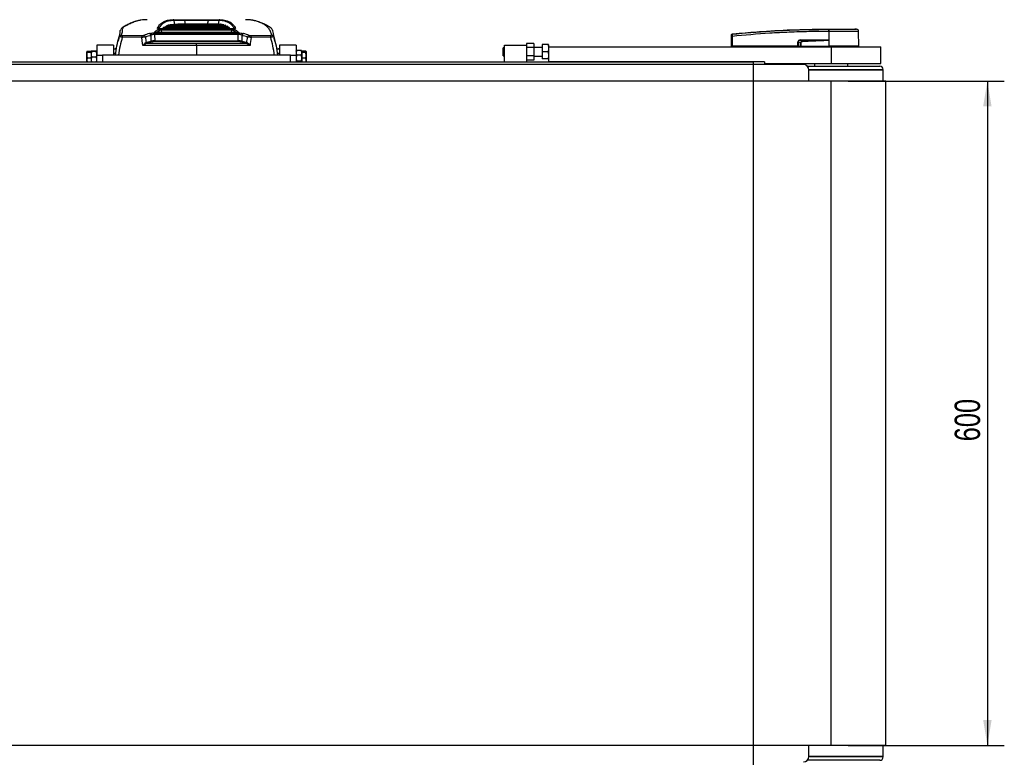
# Model space of a CAD drawing. Header units: millimetres. Extents: x 0 to 420, y 0 to 297.
# Tile 8 of 34: x 120 to 236, y 72 to 160. Entities that reach past the tile are written whole.
import ezdxf

# ---------------------------------------------------------------- set-up
doc = ezdxf.new("R2010")
doc.units = ezdxf.units.MM
doc.layers.add('QUOTE', color=174, linetype='Continuous')
doc.styles.add('SLDTEXTSTYLE3', font='TXT', dxfattribs={"width": 0.75})
doc.dimstyles.new('SLDDIMSTYLE0', dxfattribs={"dimtxt": 3, "dimasz": 3, "dimexe": 0, "dimexo": 0.0625, "dimgap": 0.75, "dimtad": 1, "dimlfac": 7.635835, "dimrnd": 1e-09, "dimzin": 12, "dimdsep": 46, "dimtxsty": 'SLDTEXTSTYLE3', "dimsah": 1, "dimcen": 0.09, "dimadec": 0, "dimazin": 3, "dimtfac": 1, "dimtdec": 3, "dimtofl": 0, "dimtmove": 0, "dimatfit": 3, "dimfxl": 0, "dimfrac": 2, "dimtolj": 1, "dimtzin": 12, "dimarcsym": 0})

# ---------------------------------------------------------------- blocks, each defined once
blk = doc.blocks.new('_D_1')
at = {"layer": 'QUOTE'}
for p, q in [((217.49, 152.32), (235.97, 152.32)), ((233.97, 152.32), (233.97, 73.74)), ((217.49, 73.74), (235.97, 73.74))]:
    blk.add_line(p, q, dxfattribs=at)
for points in [[(233.97, 152.32), (233.47, 149.32), (234.47, 149.32)], [(233.97, 73.74), (234.47, 76.74), (233.47, 76.74)]]:
    blk.add_solid(points, dxfattribs=at)
at = {"layer": 'QUOTE', "insert": (230.1, 109.71), "char_height": 3, "attachment_point": 1, "rotation": 90, "style": 'SLDTEXTSTYLE3'}
blk.add_mtext('600', dxfattribs=at)

msp = doc.modelspace()

# ---------------------------------------------------------------- linework, layer by layer
at = {"color": 7, "linetype": 'Continuous', "lineweight": 25}
for p, q in [((137.6739, 159.5885), (137.7169, 159.5883)), ((139.0339, 159.5823), (141.8559, 159.5823)), ((139.0339, 159.4853), (139.0339, 159.5823)), ((141.8559, 159.4853), (141.8559, 159.5823)), ((143.1729, 159.5883), (143.2159, 159.5885)), ((144.664, 158.5169), (136.2258, 158.5169)), ((136.2258, 158.5151), (136.2258, 158.5169)), ((144.664, 158.5151), (136.2258, 158.5151)), ((136.2819, 158.4661), (144.6079, 158.4661)), ((136.2819, 158.3439), (136.2819, 158.4661)), ((136.4683, 158.5169), (136.4683, 158.579)), ((137.0876, 158.9374), (136.9015, 158.8642)), ((136.9015, 158.7985), (136.9015, 158.8642)), ((139.2147, 159.0647), (138.9312, 159.0647)), ((141.8559, 159.4853), (139.0339, 159.4853)), ((139.6895, 158.5225), (139.6895, 158.5169)), ((140.0652, 159.0647), (139.7817, 159.0647)), ((140.9158, 159.0647), (140.6323, 159.0647)), ((141.4787, 158.5169), (141.4787, 158.5225)), ((141.7663, 159.0647), (141.4828, 159.0647)), ((142.6168, 159.0647), (142.3333, 159.0647)), ((142.7282, 159.0569), (142.7282, 159.0642)), ((143.1134, 159.033), (143.1134, 159.06)), ((143.3944, 158.9815), (143.3944, 159.0328)), ((143.6892, 158.9007), (143.647, 158.9147)), ((143.6602, 158.914), (143.6602, 158.9795)), ((143.9094, 158.8324), (143.9094, 158.898)), ((144.1406, 158.7855), (144.0656, 158.8266)), ((144.2106, 158.6703), (144.1249, 158.719)), ((144.1406, 158.7198), (144.1406, 158.7855)), ((144.3522, 158.6391), (144.2839, 158.6919)), ((144.3996, 158.5169), (144.3362, 158.5757)), ((144.3522, 158.5733), (144.3522, 158.6391)), ((144.4852, 158.5169), (144.4815, 158.5209)), ((144.6079, 158.3439), (144.6079, 158.4661)), ((144.664, 158.5151), (144.664, 158.5169)), ((215.2123, 158.4754), (215.2124, 158.4754)), ((218.5098, 158.4574), (218.282, 158.4754)), ((131.3499, 157.7524), (131.1689, 157.0393)), ((133.9825, 157.4947), (131.6684, 157.509)), ((131.6762, 157.7191), (133.9884, 157.7048)), ((135.0898, 157.0651), (135.0869, 157.7492)), ((135.5007, 158.0227), (145.3891, 158.0227)), ((135.5007, 157.8556), (135.5007, 158.0227)), ((135.5007, 157.8556), (135.5039, 157.0786)), ((145.3891, 157.8556), (135.5007, 157.8556)), ((144.9692, 158.0541), (135.9206, 158.0541)), ((135.9206, 158.0515), (135.9206, 158.0541)), ((144.9692, 158.0515), (135.9206, 158.0515)), ((136.0409, 158.0541), (136.0313, 158.2929)), ((144.6079, 158.3439), (136.2819, 158.3439)), ((136.2819, 158.3439), (136.2935, 158.0541)), ((144.5963, 158.0541), (144.6079, 158.3439)), ((144.8585, 158.2929), (144.8489, 158.0541)), ((144.9692, 158.0515), (144.9692, 158.0541)), ((145.3859, 157.0786), (145.3891, 157.8556)), ((145.3891, 157.8556), (145.3891, 158.0227)), ((145.8029, 157.7492), (145.8, 157.0651)), ((146.9014, 157.7048), (149.2136, 157.7191)), ((149.2214, 157.509), (146.9073, 157.4947)), ((149.7209, 157.0393), (149.5392, 157.7552)), ((203.6998, 156.4455), (203.7101, 157.6181)), ((203.806, 157.6181), (203.7958, 156.4455)), ((203.8057, 157.8956), (203.8057, 157.8956)), ((211.8535, 157.1884), (214.9268, 157.1884)), ((215.2121, 158.1993), (215.1908, 158.1993)), ((215.2121, 158.1993), (215.2108, 156.4455)), ((218.7593, 156.4455), (218.744, 158.1992)), ((130.6228, 156.5764), (128.6584, 156.5764)), ((128.6584, 156.5764), (128.6584, 155.3978)), ((130.6228, 156.5764), (130.6228, 155.3978)), ((130.6228, 156.1312), (130.9704, 156.1312)), ((130.6325, 156.0971), (130.6325, 155.6073)), ((134.4923, 156.9084), (134.5129, 156.915)), ((134.5129, 156.915), (135.0898, 157.0651)), ((134.6165, 156.8138), (134.5961, 156.8091)), ((135.1934, 156.9639), (134.6165, 156.8138)), ((135.5039, 157.0786), (135.5039, 156.9945)), ((135.5039, 157.0786), (145.3859, 157.0786)), ((145.3859, 156.9945), (135.5039, 156.9945)), ((140.4449, 156.5363), (140.4449, 155.3978)), ((145.3859, 157.0786), (145.3859, 156.9945)), ((146.2733, 156.8138), (145.6964, 156.9639)), ((145.8, 157.0651), (146.3769, 156.915)), ((146.2937, 156.8091), (146.2733, 156.8138)), ((146.3769, 156.915), (146.3975, 156.9084)), ((149.9073, 156.1312), (150.2716, 156.1312)), ((149.9425, 156.0971), (149.9425, 155.9167)), ((152.2314, 156.5764), (150.267, 156.5764)), ((150.267, 156.5764), (150.267, 155.3978)), ((152.2314, 156.5764), (152.2314, 155.3978)), ((176.7736, 156.3145), (176.7212, 156.2621)), ((176.7212, 155.3192), (176.7212, 156.2621)), ((176.8522, 156.3145), (176.7736, 156.3145)), ((176.7736, 156.3145), (176.7736, 155.2668)), ((176.8522, 156.5764), (179.4714, 156.5764)), ((176.8522, 154.612), (176.8522, 156.5764)), ((180.3227, 156.7736), (179.4714, 156.7736)), ((179.4714, 156.7736), (179.4714, 156.5764)), ((179.4714, 156.5764), (179.4714, 154.612)), ((180.3227, 156.2821), (179.4714, 156.2821)), ((180.3227, 156.7736), (180.3227, 156.2821)), ((181.3049, 156.3145), (180.3227, 156.3145)), ((180.3227, 156.2821), (180.3227, 155.2992)), ((181.3049, 156.6419), (181.3049, 155.7907)), ((182.0176, 156.6419), (181.3049, 156.6419)), ((182.0906, 156.6092), (182.0761, 156.6419)), ((182.0906, 156.6092), (182.0906, 156.38)), ((182.0906, 156.38), (182.0906, 154.612)), ((182.0906, 156.38), (215.4858, 156.38)), ((187.1299, 156.3833), (187.1299, 156.38)), ((188.1762, 156.38), (188.1762, 156.3833)), ((203.6998, 156.4455), (203.7958, 156.4455)), ((203.7636, 156.4455), (203.7648, 156.38)), ((211.5639, 156.4455), (203.7958, 156.4455)), ((203.8006, 156.4455), (203.8007, 156.38)), ((211.5639, 156.4455), (211.566, 156.9741)), ((211.5884, 156.4455), (211.5639, 156.4455)), ((211.5691, 156.4455), (211.5692, 156.38)), ((211.5905, 156.9741), (211.5884, 156.4455)), ((211.5884, 156.4455), (211.8804, 156.4455)), ((211.8668, 156.8305), (211.5905, 156.9741)), ((211.6336, 156.4455), (211.6345, 156.38)), ((211.8518, 157.1546), (212.0821, 157.0349)), ((214.9252, 157.1546), (211.8518, 157.1546)), ((211.8904, 156.4455), (215.2101, 156.4455)), ((211.9109, 156.4455), (211.9114, 156.38)), ((215.2038, 157.1727), (215.2039, 157.1654)), ((215.2039, 157.1654), (215.2101, 156.4455)), ((215.2108, 156.4455), (215.2101, 156.4455)), ((218.7593, 156.4455), (215.2108, 156.4455)), ((215.2134, 156.4455), (215.2135, 156.38)), ((215.4858, 156.38), (215.4858, 154.4156)), ((215.4858, 156.38), (221.3791, 156.38)), ((218.6944, 156.38), (218.6955, 156.4455)), ((221.3791, 154.4156), (221.3791, 156.38)), ((127.5138, 155.8619), (127.4797, 155.7943)), ((127.4797, 155.7943), (127.5138, 155.7267)), ((127.4797, 155.3964), (127.4797, 155.7943)), ((127.4797, 154.8034), (127.4797, 155.3964)), ((127.5138, 155.0661), (127.4797, 154.8034)), ((127.5138, 155.8619), (128.0036, 155.8619)), ((127.5138, 155.7267), (128.0036, 155.7267)), ((127.5138, 155.0661), (128.0036, 155.0661)), ((128.0404, 155.8822), (128.0036, 155.8544)), ((128.0036, 155.8544), (128.0404, 155.8265)), ((128.0036, 155.8544), (128.0036, 155.7455)), ((128.0404, 155.8265), (128.0036, 155.4861)), ((128.0036, 155.7267), (128.0036, 155.7455)), ((128.0036, 155.6348), (128.0036, 155.7267)), ((128.0036, 155.6348), (128.0036, 155.4861)), ((128.0036, 155.4861), (128.0404, 155.1456)), ((128.0036, 155.4861), (128.0036, 155.1581)), ((128.0036, 155.0661), (128.0036, 155.1581)), ((128.0036, 154.993), (128.0036, 155.0661)), ((128.0036, 154.993), (128.0036, 154.8331)), ((128.6215, 155.8822), (128.0404, 155.8822)), ((128.6215, 155.8265), (128.0404, 155.8265)), ((128.6215, 155.1456), (128.0404, 155.1456)), ((128.6584, 155.8544), (128.6215, 155.8822)), ((128.6215, 155.8265), (128.6584, 155.8544)), ((128.6584, 155.4861), (128.6215, 155.8265)), ((128.6215, 155.1456), (128.6584, 155.4861)), ((128.6584, 154.612), (128.6584, 155.3978)), ((128.6584, 155.3978), (129.3132, 155.3978)), ((129.3132, 155.3978), (129.3132, 154.612)), ((151.5766, 155.3978), (129.3132, 155.3978)), ((130.8994, 155.6073), (130.6228, 155.6073)), ((130.8952, 155.5942), (130.6228, 155.5942)), ((150.267, 155.6073), (149.9908, 155.6073)), ((150.267, 155.5942), (149.9946, 155.5942)), ((151.5766, 154.612), (151.5766, 155.3978)), ((151.5766, 155.3978), (152.2314, 155.3978)), ((152.2683, 155.9307), (152.2314, 155.662)), ((152.2395, 155.8783), (152.2314, 155.8561)), ((152.2314, 155.662), (152.2683, 155.3934)), ((152.2314, 155.3978), (152.2314, 154.612)), ((152.2683, 155.3934), (152.2314, 155.0287)), ((152.2314, 155.0287), (152.2683, 154.664)), ((152.8494, 155.9307), (152.2683, 155.9307)), ((152.8494, 155.3934), (152.2683, 155.3934)), ((152.8862, 155.662), (152.8494, 155.9307)), ((152.8494, 155.3934), (152.8862, 155.662)), ((152.8862, 155.0287), (152.8494, 155.3934)), ((152.8494, 154.664), (152.8862, 155.0287)), ((152.8862, 155.8561), (152.8782, 155.8783)), ((153.3761, 155.8753), (152.8862, 155.8753)), ((152.8862, 155.8753), (152.8862, 155.8561)), ((152.8862, 155.8561), (152.8862, 155.7205)), ((152.8862, 155.7205), (152.8862, 155.6955)), ((153.3761, 155.6955), (152.8862, 155.6955)), ((152.8862, 155.6955), (152.8862, 155.6017)), ((152.8862, 155.5942), (152.8862, 155.1154)), ((152.8862, 155.1154), (152.8862, 155.0216)), ((153.3761, 155.0216), (152.8862, 155.0216)), ((152.8862, 155.0216), (152.8862, 154.9528)), ((152.8862, 154.9528), (152.8862, 154.612)), ((153.4101, 155.3586), (153.3761, 155.6955)), ((153.3761, 155.0216), (153.4101, 155.3586)), ((153.4101, 154.7745), (153.3761, 155.0216)), ((153.4101, 155.8058), (153.4024, 155.8269)), ((153.4101, 155.8058), (153.4101, 155.7854)), ((153.4101, 155.7854), (153.4101, 155.3586)), ((153.4101, 155.3586), (153.4101, 154.7745)), ((176.7212, 155.3192), (176.7736, 155.2668)), ((176.7736, 155.2668), (176.8522, 155.2668)), ((180.3227, 155.2992), (179.4714, 155.2992)), ((180.3227, 155.2992), (180.3227, 154.8077)), ((180.3227, 155.2668), (181.3049, 155.2668)), ((182.0176, 155.7907), (181.3049, 155.7907)), ((181.3049, 155.7907), (181.3049, 154.9394)), ((182.0176, 154.9394), (181.3049, 154.9394)), ((182.0761, 154.9394), (182.0906, 154.9722)), ((212.2118, 154.2846), (60.5584, 154.2846)), ((82.8219, 154.612), (182.0906, 154.612)), ((127.4797, 154.8034), (127.5045, 154.612)), ((127.4797, 154.612), (127.4797, 154.8034)), ((128.0036, 154.8331), (128.0287, 154.612)), ((128.0036, 154.8331), (128.0036, 154.612)), ((128.0036, 154.612), (128.0036, 154.6139)), ((128.6332, 154.612), (128.6584, 154.8331)), ((152.8494, 154.664), (152.2683, 154.664)), ((153.3877, 154.612), (153.4101, 154.7745)), ((153.4101, 154.7745), (153.4101, 154.612)), ((180.3227, 154.8077), (179.4714, 154.8077)), ((207.6281, 154.612), (182.0906, 154.612)), ((206.3185, 154.2846), (206.3185, 154.612)), ((207.6281, 154.612), (207.6281, 154.4156)), ((207.6281, 154.4156), (215.4858, 154.4156)), ((212.6794, 154.0882), (221.2481, 154.0882)), ((212.8633, 153.6953), (218.9113, 153.6953)), ((213.5214, 154.4156), (213.5214, 154.0882)), ((213.7552, 153.6298), (213.7552, 153.6953)), ((214.6666, 153.6429), (214.6666, 153.6953)), ((214.931, 153.6429), (214.931, 153.6953)), ((214.9476, 153.6429), (214.9476, 153.6953)), ((215.0205, 153.6298), (215.0205, 153.6953)), ((215.4858, 154.4156), (221.3791, 154.4156)), ((217.4502, 154.0882), (217.4502, 154.4156)), ((218.9113, 153.6953), (221.641, 153.6953)), ((220.9134, 153.6298), (220.9134, 153.6953)), ((221.1636, 153.6298), (221.1636, 153.6953)), ((221.1826, 153.6298), (221.1826, 153.6953)), ((212.8666, 152.3202), (212.8666, 153.6298)), ((221.641, 153.6298), (212.8666, 153.6298)), ((213.8413, 153.6429), (214.6666, 153.6429)), ((214.6666, 153.6429), (214.931, 153.6429)), ((214.931, 153.6429), (214.9476, 153.6429)), ((214.9476, 153.6429), (215.0205, 153.6429)), ((221.6452, 152.3202), (221.641, 153.6298)), ((215.4858, 152.3202), (58.3321, 152.3202)), ((215.4858, 73.7433), (215.4858, 152.3202)), ((221.9684, 152.3202), (215.4858, 152.3202)), ((221.9684, 73.7433), (221.9684, 152.3202)), ((215.4858, 73.7433), (58.3321, 73.7433)), ((212.8666, 72.4337), (212.8666, 73.7433)), ((221.9684, 73.7433), (215.4858, 73.7433)), ((221.641, 72.4337), (221.6452, 73.7433)), ((221.641, 72.3682), (212.8633, 72.3682)), ((221.641, 72.4337), (212.8666, 72.4337)), ((215.9511, 72.4337), (215.9511, 72.3682)), ((217.1303, 72.4206), (215.9511, 72.4206)), ((217.2164, 72.4337), (217.2164, 72.3682)), ((221.1826, 72.3682), (221.1826, 72.4337)), ((221.2481, 71.9753), (212.6794, 71.9753))]:
    msp.add_line(p, q, dxfattribs=at)
at = {"color": 7, "linetype": 'Continuous'}
for p in [(74.3094, 154.612), (206.3185, 71.4515)]:
    msp.add_line(p, (206.3185, 154.612), dxfattribs=at)
at = {"color": 7, "linetype": 'Continuous', "lineweight": 25, "flags": 128}
for points in [[(137.9032, 158.9988), (137.7992, 159.4832), (137.7974, 159.4914)], [(139.0339, 159.4853), (139.0343, 159.4832), (139.1244, 159.0647)], [(141.7654, 159.0647), (141.8555, 159.4832), (141.8559, 159.4853)], [(143.0923, 159.4914), (143.0906, 159.4832), (143.0002, 159.0625)], [(134.1129, 156.5501), (134.0817, 156.776), (133.9825, 157.4947)], [(146.9073, 157.4947), (146.8081, 156.776), (146.7769, 156.5501)], [(214.9252, 157.1546), (215.0812, 157.1607), (215.2039, 157.1654)], [(213.8387, 153.6298), (213.8404, 153.6389), (213.8454, 153.6582), (213.8514, 153.674), (213.8581, 153.6857), (213.8655, 153.6929), (213.8731, 153.6953)], [(217.133, 72.4337), (217.1312, 72.4246), (217.1262, 72.4053), (217.1203, 72.3896), (217.1135, 72.3779), (217.1061, 72.3707), (217.0985, 72.3682)]]:
    msp.add_lwpolyline(points, dxfattribs=at)
at = {"color": 7, "linetype": 'Continuous', "lineweight": 25}
for centre, radius, start, end in [((137.6729, 159.46), 0.1285, 14.153703, 89.518595), ((143.2169, 159.46), 0.1285, 90.481385, 165.846258), ((135.827, 158.4497), 0.1329, 51.754611, 89.249883), ((135.8971, 158.2805), 0.1347, 5.271313, 86.662623), ((144.9927, 158.2805), 0.1347, 93.337377, 174.728687), ((145.0628, 158.4497), 0.1329, 90.747467, 130.232747), ((216.1746, 158.2546), 0.9853, 168.120168, 183.219012), ((220.5234, 157.8518), 5.3474, 173.303191, 173.496611), ((216.196, 158.2539), 0.9854, 168.081743, 183.180073), ((218.4821, 158.1969), 0.2619, 0.500011, 83.923128), ((131.5537, 157.4902), 0.2577, 88.901022, 162.789941), ((134.3075, 157.5162), 2.6392, 175.589829, 180.156436), ((137.4969, 157.5018), 3.5144, 176.688106, 180.115239), ((134.1447, 157.4654), 0.2697, 13.718097, 78.281764), ((134.8268, 157.6882), 0.2672, 13.199528, 78.58829), ((135.5272, 158.0146), 0.1342, 29.449188, 86.65848), ((145.3626, 158.0146), 0.1342, 93.340083, 150.265522), ((146.063, 157.6882), 0.2672, 101.41171, 166.800472), ((146.7451, 157.4654), 0.2697, 101.718236, 166.281903), ((143.3929, 157.5018), 3.5144, 359.884761, 3.311894), ((146.5823, 157.5162), 2.6392, 359.843564, 4.410171), ((149.3361, 157.4902), 0.2577, 17.210059, 91.098978), ((203.7581, 154.7188), 2.8997, 89.051899, 90.948101), ((203.8159, 157.7716), 0.1044, 96.104195, 179.384141), ((211.5822, 157.1849), 0.2713, 353.585658, 0.74759), ((214.6555, 157.1849), 0.2713, 353.585658, 0.74759), ((134.6251, 156.9433), 0.1373, 194.723956, 257.823252), ((134.6407, 156.9421), 0.1306, 192.003748, 259.347556), ((135.2175, 157.0922), 0.1306, 192.003748, 259.347556), ((145.6723, 157.0922), 0.1306, 280.652444, 347.996252), ((146.2491, 156.9421), 0.1306, 280.652444, 347.996252), ((146.2647, 156.9433), 0.1373, 282.176748, 345.276044), ((211.5782, 160.3097), 3.3356, 269.78976, 270.21024), ((121.6284, 152.6632), 90.5593, 2.731259, 2.766996), ((212.2118, 153.6298), 0.6548, 0, 90), ((221.2481, 153.6953), 0.3929, 0, 90), ((212.2118, 72.4337), 0.6548, 270, 0), ((221.2481, 72.3682), 0.3929, 270, 0)]:
    msp.add_arc(centre, radius, start, end, dxfattribs=at)
for centre, major_axis, ratio, start_param, end_param in [((143.6567, 81.7853), (-4.5374, 77.7939), 0.26665575, 0.15835319, 0.17713763), ((140.0652, 81.196), (0, 77.8687), 0.41421356, 6.27439556, 6.39493661), ((140.0652, 81.196), (0, 77.8033), 0.41421356, 0.03906847, 0.11140338), ((139.7817, 81.196), (0, 77.8687), 0.41421356, 0, 0.09897345), ((140.6323, 81.196), (0, 77.8687), 0.41421356, 0, 0.11868364), ((139.2147, 81.196), (0, 77.8687), 0.41421356, 6.27439556, 6.35496498), ((139.2147, 81.196), (0, 77.8033), 0.41421356, 0.03906847, 0.07184019), ((138.9312, 81.196), (0, 77.8687), 0.41421356, 0, 0.05719106), ((140.9158, 81.196), (0, 77.8687), 0.41421356, 6.27439556, 6.40186895), ((140.9158, 81.196), (0, 77.8033), 0.41421356, 0.03906847, 0.11140338), ((141.4828, 81.196), (0, 77.8687), 0.41421356, 0, 0.11868364), ((141.7663, 81.196), (0, 77.8687), 0.41421356, 6.27431992, 6.40186895), ((141.7663, 81.196), (0, 77.8033), 0.41421356, 0.03906847, 0.11140338), ((142.3333, 81.196), (0, 77.8687), 0.41421356, 0, 0.11868364), ((142.6168, 81.196), (0, 77.8687), 0.41421356, 6.2797318, 6.40186895), ((142.6168, 81.196), (0, 77.8033), 0.41421356, 0.03906847, 0.11140338), ((143.1838, 81.196), (0, 77.8687), 0.41421356, 0.00519059, 0.11868364), ((143.4673, 81.196), (0, 77.8687), 0.41421356, 0.0109724, 0.11868364), ((143.4673, 81.196), (0, 77.8033), 0.41421356, 0.03906847, 0.11164542), ((144.0343, 81.196), (0, 77.8687), 0.41421356, 0.02269342, 0.11868364), ((144.3178, 81.196), (0, 77.8687), 0.41421356, 0.02863125, 0.11868364), ((144.3178, 81.196), (0, 77.8033), 0.41421356, 0.03906847, 0.11140338), ((144.8848, 81.196), (0, 77.8687), 0.41421356, 0.04067034, 0.11868364), ((145.1683, 81.196), (0, 77.8687), 0.41421356, 0.04677461, 0.11868364), ((145.1683, 81.196), (0, 77.8033), 0.41421356, 0.04681401, 0.11140338), ((145.7353, 81.196), (0, 77.8687), 0.41421356, 0.05916132, 0.11868364), ((146.0188, 81.196), (0, 77.8687), 0.41421356, 0.06544753, 0.11868364), ((146.0188, 81.196), (0, 77.8033), 0.41421356, 0.06550269, 0.11140338), ((146.5858, 81.196), (0, 77.8687), 0.41421356, 0.07821581, 0.11868364), ((146.8693, 81.196), (0, 77.8687), 0.41421356, 0.08470228, 0.11868364), ((146.8693, 81.196), (0, 77.8033), 0.41421356, 0.08477374, 0.11140338), ((147.4363, 81.196), (0, 77.8687), 0.41421356, 0.09789162, 0.11868364), ((147.7198, 81.196), (0, 77.8687), 0.41421356, 0.10459952, 0.11868364), ((147.7198, 81.196), (0, 77.8033), 0.41421356, 0.10468788, 0.11140338), ((148.2868, 81.196), (0, 77.8687), 0.41421356, 0.11825556, 0.11868364), ((137.2331, 81.7853), (4.5374, 77.7939), 0.26665575, 6.10604768, 6.12483212), ((166.6944, 81.7853), (-36.7531, 74.1851), 0.63805248, 6.18261034, 6.19606193), ((166.9017, 81.8408), (-36.8902, 73.8672), 0.63935189, 6.17970914, 6.19316073), ((461.5239, -861.1437), (-395.9666, 2242.2913), 0.0719468, 1.0865467, 1.08685751), ((143.7831, 81.7921), (-4.5385, 77.6628), 0.26710229, 0.15829686, 0.17423389), ((137.1067, 81.7921), (4.5385, 77.6628), 0.26710229, 6.10892695, 6.12488845), ((113.9881, 81.8408), (36.8902, 73.8672), 0.63935189, 0.09002457, 0.10347617), ((114.1954, 81.7853), (36.7531, 74.1851), 0.63805248, 0.08712338, 0.10057497), ((-180.6341, -861.1437), (395.9666, 2242.2913), 0.0719468, 5.1963278, 5.19663861), ((212.0307, 156.8406), (0.4453, -0.219), 0.60672542, 2.25200573, 3.42889257), ((140.9687, 209.3423), (297.8279, 0), 0.17641227, 4.69105893, 4.71063009), ((135.5048, 157.0447), (0.5238, 0.0004), 0.06487975, 1.57241434, 2.48525828), ((135.5048, 156.9157), (0.3929, -0.0002), 0.20050912, 1.57311623, 2.48596017), ((139.9211, 209.3423), (297.8279, 0), 0.17641227, 4.71414787, 4.73371903), ((145.385, 157.0447), (0.5238, -0.0004), 0.06487975, 0.65633438, 1.56917832), ((145.385, 156.9157), (0.3929, 0.0002), 0.20050912, 0.65563249, 1.56847642), ((212.0274, 156.841), (0.4213, -0.2085), 0.5569608, 2.25321842, 3.43010526), ((212.1906, 156.7561), (0.3001, -0.1596), 0.77058227, 2.30113884, 3.47802567), ((212.1906, 156.7567), (0.2619, -0.1385), 0.66301777, 2.29905058, 3.47593741)]:
    msp.add_ellipse(centre, major_axis=major_axis, ratio=ratio, start_param=start_param, end_param=end_param, dxfattribs=at)
for points, knots in [([(133.8384, 159.5276), (133.7751, 159.5167), (133.6244, 159.4906), (133.3297, 159.4165), (132.9585, 159.2975), (132.5281, 159.1196), (132.1685, 158.9398), (131.9044, 158.7911), (131.7772, 158.7147), (131.6678, 158.6495), (131.5641, 158.5547), (131.525, 158.4814), (131.5038, 158.4418)], [0, 0, 0, 0, 0.0853742, 0.20311986, 0.38642796, 0.57085112, 0.75662611, 0.84997595, 0.89684585, 0.92900847, 0.96163812, 1, 1, 1, 1]), ([(133.8832, 159.5261), (133.8275, 159.5185), (133.611, 159.4887), (133.2206, 159.3734), (132.7179, 159.1811), (132.2821, 158.9677), (131.99, 158.7931), (131.7965, 158.6866), (131.6654, 158.5118), (131.6783, 158.22), (131.5986, 157.9053), (131.5587, 157.7479)], [0, 0, 0, 0, 0.0545124, 0.21204342, 0.36969771, 0.52546704, 0.60339517, 0.64256698, 0.68154297, 0.84069984, 1, 1, 1, 1]), ([(134.6321, 159.5883), (134.5749, 159.5882), (134.4466, 159.588), (134.3134, 159.5831), (134.1394, 159.5711), (133.9908, 159.545), (133.8832, 159.5261)], [0, 0, 0, 0, 0.14794429, 0.33123968, 0.51541463, 1, 1, 1, 1]), ([(135.8288, 158.5825), (135.8799, 158.6764), (135.982, 158.8641), (136.1831, 159.0912), (136.4194, 159.2785), (136.7324, 159.4403), (137.1353, 159.5612), (137.4943, 159.5794), (137.6739, 159.5885)], [0, 0, 0, 0, 0.14643315, 0.29286634, 0.43986944, 0.58687273, 0.79324369, 1, 1, 1, 1]), ([(137.7628, 159.5882), (137.7884, 159.5881), (137.8649, 159.5879), (138.1451, 159.5855), (138.5579, 159.5829), (138.8753, 159.5825), (139.0339, 159.5823)], [0, 0, 0, 0, 0.14215119, 0.42370491, 0.71207023, 1, 1, 1, 1]), ([(141.8559, 159.5823), (142.017, 159.5825), (142.3325, 159.5829), (142.7452, 159.5855), (143.0245, 159.5879), (143.1016, 159.5881), (143.1271, 159.5882)], [0, 0, 0, 0, 0.29246806, 0.57261407, 0.85887969, 1, 1, 1, 1]), ([(143.2159, 159.5885), (143.3445, 159.5837), (143.6018, 159.574), (143.9419, 159.5063), (144.2481, 159.3991), (144.5515, 159.2264), (144.8386, 158.9727), (144.9868, 158.7127), (145.061, 158.5825)], [0, 0, 0, 0, 0.14643241, 0.29286445, 0.4398495, 0.58683431, 0.79321812, 1, 1, 1, 1]), ([(147.1158, 159.5127), (147.0781, 159.5207), (146.9794, 159.5416), (146.84, 159.5639), (146.6356, 159.5809), (146.4527, 159.5884), (146.2842, 159.5875), (146.2457, 159.5873)], [0, 0, 0, 0, 0.158629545, 0.41562405, 0.671557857, 0.924997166, 1, 1, 1, 1]), ([(149.3311, 157.7479), (149.2897, 157.9029), (149.2066, 158.2133), (148.9732, 158.5972), (148.6489, 158.9217), (148.1869, 159.1798), (147.6754, 159.3728), (147.3074, 159.474), (147.1383, 159.5082), (147.1158, 159.5127)], [0, 0, 0, 0, 0.16283342, 0.325893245, 0.488864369, 0.651576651, 0.813400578, 0.975224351, 1, 1, 1, 1]), ([(131.3076, 157.5665), (131.3469, 157.7193), (131.4256, 158.025), (131.4094, 158.2854), (131.4827, 158.3999), (131.4837, 158.4015)], [0, 0, 0, 0, 0.49661901, 0.99323778, 1, 1, 1, 1]), ([(136.2258, 158.5151), (136.1812, 158.5158), (136.0934, 158.5171), (135.9762, 158.5276), (135.8872, 158.5428), (135.8312, 158.562), (135.8296, 158.5757), (135.8288, 158.5825)], [0, 0, 0, 0, 0.20771971, 0.40866378, 0.60525488, 0.80263104, 1, 1, 1, 1]), ([(136.224, 158.5177), (136.2068, 158.5175), (136.1479, 158.5169), (136.0559, 158.5223), (135.968, 158.5323), (135.921, 158.5413), (135.9031, 158.5476), (135.9045, 158.5469), (135.9049, 158.5468)], [0, 0, 0, 0, 0.11552964, 0.39685067, 0.63936246, 0.8392669, 0.96394662, 1, 1, 1, 1]), ([(135.9049, 158.415), (135.9193, 158.422), (135.9482, 158.4361), (136.0379, 158.4526), (136.1523, 158.4639), (136.2387, 158.4654), (136.2819, 158.4661)], [0, 0, 0, 0, 0.24845021, 0.4999771, 0.75001453, 1, 1, 1, 1]), ([(137.7974, 159.4914), (137.6183, 159.4824), (137.2596, 159.4642), (136.8576, 159.3437), (136.5452, 159.1827), (136.3096, 158.9959), (136.1182, 158.7825), (136.0238, 158.6102), (135.9807, 158.5317)], [0, 0, 0, 0, 0.21144516, 0.42328335, 0.57324057, 0.72334215, 0.87388191, 1, 1, 1, 1]), ([(136.5946, 158.6836), (136.5837, 158.6754), (136.5619, 158.6588), (136.5193, 158.6245), (136.4887, 158.5972), (136.4683, 158.579)], [0, 0, 0, 0, 0.25003005, 0.50006011, 1, 1, 1, 1]), ([(136.917, 158.7965), (136.8671, 158.7791), (136.8025, 158.7566), (136.7514, 158.7188), (136.7399, 158.7102)], [0, 0, 0, 0, 0.77403601, 1, 1, 1, 1]), ([(139.0339, 159.4853), (138.8895, 159.4879), (138.6009, 159.4932), (138.2212, 159.4979), (137.9274, 159.4985), (137.8411, 159.4938), (137.7974, 159.4914)], [0, 0, 0, 0, 0.25196603, 0.50363727, 0.74920314, 1, 1, 1, 1]), ([(143.0923, 159.4914), (143.0489, 159.4938), (142.9621, 159.4985), (142.669, 159.4979), (142.2894, 159.4932), (142.0026, 159.4879), (141.8559, 159.4853)], [0, 0, 0, 0, 0.24996727, 0.49961867, 0.74409306, 1, 1, 1, 1]), ([(143.1134, 159.06), (143.1054, 159.0604), (143.0894, 159.0612), (143.0571, 159.0625), (143.0326, 159.0632), (143.0164, 159.0637)], [0, 0, 0, 0, 0.25000303, 0.50000604, 1, 1, 1, 1]), ([(144.9071, 158.5315), (144.8417, 158.6454), (144.7019, 158.8888), (144.4269, 159.1294), (144.1246, 159.3019), (143.8193, 159.4089), (143.4793, 159.4769), (143.2213, 159.4866), (143.0923, 159.4914)], [0, 0, 0, 0, 0.18630819, 0.39831837, 0.54845243, 0.69858674, 0.84929317, 1, 1, 1, 1]), ([(143.3944, 159.0328), (143.3869, 159.0339), (143.3717, 159.036), (143.3411, 159.0401), (143.3179, 159.0428), (143.3024, 159.0447)], [0, 0, 0, 0, 0.25000285, 0.50000687, 1, 1, 1, 1]), ([(143.6602, 158.9795), (143.653, 158.9814), (143.6387, 158.985), (143.6099, 158.9921), (143.588, 158.997), (143.5734, 159.0003)], [0, 0, 0, 0, 0.25000608, 0.50001208, 1, 1, 1, 1]), ([(143.9094, 158.898), (143.9027, 158.9006), (143.8894, 158.9059), (143.8624, 158.9162), (143.8419, 158.9236), (143.8282, 158.9285)], [0, 0, 0, 0, 0.250008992, 0.50001774, 1, 1, 1, 1]), ([(143.9741, 158.8044), (143.9718, 158.8058), (143.9491, 158.8189), (143.9209, 158.8259), (143.8956, 158.8321)], [0, 0, 0, 0, 0.1007024, 1, 1, 1, 1]), ([(144.6079, 158.4661), (144.646, 158.4655), (144.7283, 158.4643), (144.843, 158.4539), (144.9389, 158.4371), (144.9695, 158.4224), (144.9849, 158.415)], [0, 0, 0, 0, 0.22047909, 0.47690312, 0.73848588, 1, 1, 1, 1]), ([(144.9855, 158.5471), (144.9852, 158.547), (144.9843, 158.5466), (144.966, 158.5409), (144.9228, 158.5325), (144.8464, 158.5235), (144.754, 158.5175), (144.6898, 158.5176), (144.6639, 158.5176)], [0, 0, 0, 0, 0.06488828, 0.18250026, 0.34763957, 0.57113264, 0.82708886, 1, 1, 1, 1]), ([(145.061, 158.5825), (145.061, 158.5771), (145.061, 158.5647), (145.0151, 158.5458), (144.9262, 158.529), (144.8034, 158.5173), (144.7104, 158.5159), (144.664, 158.5151)], [0, 0, 0, 0, 0.15774745, 0.35832094, 0.56755008, 0.78395303, 1, 1, 1, 1]), ([(149.386, 158.4361), (149.3821, 158.4466), (149.3646, 158.4948), (149.2987, 158.5863), (149.1866, 158.6716), (149.1258, 158.7067), (148.9458, 158.8161), (148.6349, 158.987), (148.1965, 159.1929), (147.7652, 159.3548), (147.4203, 159.4565), (147.2205, 159.4954), (147.1604, 159.5071)], [0, 0, 0, 0, 0.01143547, 0.05229998, 0.09230624, 0.11298824, 0.13284092, 0.32988011, 0.52637398, 0.72195696, 0.91624926, 1, 1, 1, 1]), ([(149.4091, 158.3971), (149.4173, 158.3564), (149.445, 158.2198), (149.5, 157.9538), (149.5543, 157.698), (149.5822, 157.5665)], [0, 0, 0, 0, 0.17122677, 0.57399859, 1, 1, 1, 1]), ([(203.8048, 157.8755), (205.2795, 158.0101), (207.5272, 158.2152), (210.556, 158.3661), (212.8836, 158.446), (214.4329, 158.446), (215.2104, 158.4574), (215.2104, 158.4574)], [0, 0, 0, 0, 0.38876695, 0.59252789, 0.79628932, 0.99999932, 1, 1, 1, 1]), ([(203.8057, 157.8956), (203.8497, 157.9001), (204.1212, 157.9276), (205.3125, 158.0439), (207.76, 158.2438), (211.2912, 158.436), (213.9047, 158.4622), (215.2123, 158.4754)], [0, 0, 0, 0, 0.01170126, 0.07220884, 0.31419353, 0.65688711, 1, 1, 1, 1]), ([(215.2104, 158.4574), (215.2104, 158.4574), (215.2175, 158.4574), (215.2246, 158.4574), (215.2318, 158.4574)], [0, 0, 0, 0, 0.00036549, 1, 1, 1, 1]), ([(215.2124, 158.4754), (215.4069, 158.4754), (215.7963, 158.4754), (216.37, 158.4754), (216.9033, 158.4754), (217.3775, 158.4754), (217.768, 158.4754), (218.0594, 158.4754), (218.2477, 158.4754), (218.2706, 158.4754), (218.282, 158.4754)], [0, 0, 0, 0, 0.12488045, 0.25013958, 0.37464939, 0.49981249, 0.62476421, 0.74955772, 0.87492377, 1, 1, 1, 1]), ([(215.2318, 158.4574), (215.3857, 158.4574), (215.6937, 158.4574), (216.1683, 158.4574), (216.6408, 158.4574), (217.0966, 158.4573), (217.5057, 158.4574), (217.8586, 158.4574), (218.1431, 158.4574), (218.3521, 158.4575), (218.4844, 158.4573), (218.5013, 158.4574), (218.5098, 158.4574)], [0, 0, 0, 0, 0.09230362, 0.184607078, 0.286538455, 0.388468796, 0.49039805, 0.592328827, 0.694247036, 0.796166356, 0.898084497, 1, 1, 1, 1]), ([(130.8635, 155.3978), (130.9146, 155.7621), (131.0171, 156.4937), (131.2105, 157.2079), (131.3076, 157.5665)], [0, 0, 0, 0, 0.49791564, 1, 1, 1, 1]), ([(131.6684, 157.509), (131.5758, 157.1661), (131.3881, 156.471), (131.2889, 155.7588), (131.2386, 155.3978)], [0, 0, 0, 0, 0.49316683, 1, 1, 1, 1]), ([(131.6684, 157.509), (131.6441, 157.5134), (131.5816, 157.5247), (131.4841, 157.5416), (131.3898, 157.5569), (131.3228, 157.5666), (131.3126, 157.5665), (131.3076, 157.5665)], [0, 0, 0, 0, 0.12806977, 0.33107282, 0.54765578, 0.77774989, 1, 1, 1, 1]), ([(131.5587, 157.7479), (131.5593, 157.7446), (131.5606, 157.738), (131.5813, 157.7292), (131.6127, 157.7228), (131.6462, 157.7197), (131.6677, 157.7193), (131.6762, 157.7191)], [0, 0, 0, 0, 0.22931523, 0.45924252, 0.67172592, 0.87168599, 1, 1, 1, 1]), ([(134.4067, 157.5294), (134.3692, 157.5255), (134.2962, 157.5181), (134.1442, 157.5057), (134.0364, 157.4984), (133.9825, 157.4947)], [0, 0, 0, 0, 0.346844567, 0.673650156, 1, 1, 1, 1]), ([(133.9884, 157.7048), (134.0155, 157.7052), (134.0697, 157.7061), (134.146, 157.7149), (134.1812, 157.7245), (134.1995, 157.7295)], [0, 0, 0, 0, 0.32489349, 0.65012379, 1, 1, 1, 1]), ([(134.8797, 157.95), (134.9368, 157.9648), (135.0426, 157.9921), (135.2653, 158.0177), (135.4222, 158.021), (135.5007, 158.0227)], [0, 0, 0, 0, 0.369525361, 0.684534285, 1, 1, 1, 1]), ([(135.5007, 157.8556), (135.4481, 157.8532), (135.3411, 157.8482), (135.1922, 157.8095), (135.1244, 157.7706), (135.0869, 157.7492)], [0, 0, 0, 0, 0.30307711, 0.61581056, 1, 1, 1, 1]), ([(135.9206, 158.0515), (135.9041, 158.0516), (135.8429, 158.0521), (135.7392, 158.0586), (135.6287, 158.0747), (135.5525, 158.097), (135.5149, 158.1229), (135.5283, 158.14), (135.535, 158.1486)], [0, 0, 0, 0, 0.06823334, 0.25397246, 0.44113576, 0.62814939, 0.81403838, 1, 1, 1, 1]), ([(135.9168, 158.055), (135.8995, 158.0548), (135.8428, 158.0542), (135.7512, 158.0611), (135.6653, 158.0737), (135.6216, 158.0844), (135.607, 158.0915), (135.6094, 158.09), (135.6096, 158.0898)], [0, 0, 0, 0, 0.11807074, 0.38740621, 0.65377218, 0.85552188, 0.98641606, 1, 1, 1, 1]), ([(136.2819, 158.3439), (136.2531, 158.3436), (136.1953, 158.3432), (136.119, 158.3323), (136.0595, 158.3153), (136.0407, 158.3004), (136.0313, 158.2929)], [0, 0, 0, 0, 0.24784439, 0.49645574, 0.74857273, 1, 1, 1, 1]), ([(144.8585, 158.2929), (144.8485, 158.3007), (144.8285, 158.3164), (144.7649, 158.3336), (144.6883, 158.3435), (144.6333, 158.3438), (144.6079, 158.3439)], [0, 0, 0, 0, 0.26458249, 0.52659636, 0.78140292, 1, 1, 1, 1]), ([(145.2805, 158.09), (145.2807, 158.0901), (145.2824, 158.0912), (145.2733, 158.0866), (145.2469, 158.0791), (145.188, 158.0673), (145.0972, 158.0577), (145.0103, 158.0533), (144.9608, 158.0544), (144.9499, 158.0547)], [0, 0, 0, 0, 0.011251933, 0.10860024, 0.249680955, 0.438090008, 0.677406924, 0.928859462, 1, 1, 1, 1]), ([(145.3548, 158.1486), (145.3585, 158.1452), (145.3714, 158.1334), (145.3638, 158.112), (145.3113, 158.0874), (145.2204, 158.0676), (145.1022, 158.0541), (145.0135, 158.0523), (144.9692, 158.0515)], [0, 0, 0, 0, 0.074654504, 0.262077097, 0.448944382, 0.633846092, 0.816920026, 1, 1, 1, 1]), ([(145.3891, 158.0227), (145.4537, 158.0215), (145.6104, 158.0188), (145.8388, 157.9943), (145.9531, 157.9648), (146.0101, 157.95)], [0, 0, 0, 0, 0.25998534, 0.63065779, 1, 1, 1, 1]), ([(145.8029, 157.7492), (145.7656, 157.7708), (145.7008, 157.8083), (145.5899, 157.8365), (145.4908, 157.8521), (145.4325, 157.8541), (145.3891, 157.8556)], [0, 0, 0, 0, 0.38344258, 0.6654937, 0.75097139, 1, 1, 1, 1]), ([(146.9073, 157.4947), (146.8535, 157.4984), (146.7437, 157.5059), (146.5918, 157.5183), (146.5192, 157.5257), (146.4831, 157.5294)], [0, 0, 0, 0, 0.3259384, 0.66539497, 1, 1, 1, 1]), ([(146.6903, 157.7295), (146.7079, 157.7247), (146.7429, 157.715), (146.8191, 157.7061), (146.8744, 157.7052), (146.9014, 157.7048)], [0, 0, 0, 0, 0.33764775, 0.67551304, 1, 1, 1, 1]), ([(149.2136, 157.7191), (149.2273, 157.7195), (149.2546, 157.7202), (149.2901, 157.725), (149.3159, 157.7318), (149.3302, 157.7398), (149.3308, 157.7453), (149.3311, 157.7479)], [0, 0, 0, 0, 0.20710126, 0.4147668, 0.61519671, 0.81780262, 1, 1, 1, 1]), ([(149.5822, 157.5665), (149.5789, 157.5666), (149.5718, 157.5669), (149.5234, 157.5604), (149.4443, 157.548), (149.3402, 157.5304), (149.2608, 157.5161), (149.2214, 157.509)], [0, 0, 0, 0, 0.17597684, 0.37712516, 0.58053184, 0.79225779, 1, 1, 1, 1]), ([(149.6512, 155.3978), (149.6009, 155.7588), (149.5017, 156.471), (149.314, 157.1661), (149.2214, 157.509)], [0, 0, 0, 0, 0.50683317, 1, 1, 1, 1]), ([(149.5822, 157.5665), (149.6793, 157.2079), (149.8727, 156.4937), (149.9752, 155.7621), (150.0263, 155.3978)], [0, 0, 0, 0, 0.50208436, 1, 1, 1, 1]), ([(203.7101, 157.6181), (203.7101, 157.6244), (203.7103, 157.6481), (203.7107, 157.6883), (203.7111, 157.7312), (203.7113, 157.7625), (203.7114, 157.7693), (203.7114, 157.7728)], [0, 0, 0, 0, 0.08210774, 0.31165455, 0.54070711, 0.77036972, 1, 1, 1, 1]), ([(203.7114, 157.7728), (203.7115, 157.7803), (203.7116, 157.7906), (203.7116, 157.7919), (203.7116, 157.7923)], [0, 0, 0, 0, 0.736574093, 1, 1, 1, 1]), ([(203.7116, 157.7923), (203.7118, 157.7959), (203.7124, 157.8115), (203.7205, 157.8383), (203.7415, 157.8673), (203.7709, 157.8885), (203.7941, 157.8932), (203.8057, 157.8956)], [0, 0, 0, 0, 0.07160669, 0.30681144, 0.53787451, 0.76893725, 1, 1, 1, 1]), ([(203.8048, 157.8755), (203.804, 157.8697), (203.8025, 157.8582), (203.8019, 157.806), (203.8027, 157.7348), (203.8044, 157.6679), (203.8057, 157.6285), (203.806, 157.6181)], [0, 0, 0, 0, 0.22968814, 0.45959689, 0.68877935, 0.91808895, 1, 1, 1, 1]), ([(203.8057, 157.8956), (203.8056, 157.8952), (203.8053, 157.8938), (203.805, 157.8833), (203.8048, 157.8755)], [0, 0, 0, 0, 0.26388418, 1, 1, 1, 1]), ([(215.1908, 158.1993), (214.4168, 158.1944), (212.8688, 158.1848), (210.5474, 158.109), (207.5236, 157.9571), (205.2791, 157.7524), (203.806, 157.6181)], [0, 0, 0, 0, 0.20362021, 0.40724063, 0.61094774, 1, 1, 1, 1]), ([(214.9268, 157.1884), (214.9536, 157.1882), (215.0329, 157.1874), (215.1261, 157.1877), (215.1908, 157.1752), (215.2038, 157.1727)], [0, 0, 0, 0, 0.28926734, 0.85682964, 1, 1, 1, 1]), ([(218.744, 158.1992), (218.7353, 158.1992), (218.7176, 158.1993), (218.5756, 158.1993), (218.3508, 158.1992), (218.0454, 158.1992), (217.6646, 158.1993), (217.2256, 158.1991), (216.733, 158.1993), (216.2256, 158.1992), (215.7118, 158.1992), (215.3799, 158.1993), (215.2121, 158.1993)], [0, 0, 0, 0, 0.10046502, 0.20384345, 0.30430944, 0.40768894, 0.50815524, 0.61153497, 0.71200234, 0.81538328, 0.9066108, 1, 1, 1, 1]), ([(130.9704, 156.1312), (130.8804, 156.127), (130.767, 156.1217), (130.6555, 156.1013), (130.6325, 156.0971)], [0, 0, 0, 0, 0.79381431, 1, 1, 1, 1]), ([(134.1129, 156.5501), (134.1133, 156.5505), (134.1565, 156.5996), (134.2508, 156.7035), (134.3784, 156.8297), (134.4591, 156.891), (134.4902, 156.9073), (134.4923, 156.9084)], [0, 0, 0, 0, 0.00276369, 0.32555053, 0.70573605, 0.97985913, 1, 1, 1, 1]), ([(134.5961, 156.8091), (134.5934, 156.8083), (134.5539, 156.7972), (134.4514, 156.7537), (134.2892, 156.6628), (134.1688, 156.5866), (134.1135, 156.5505), (134.1129, 156.5501)], [0, 0, 0, 0, 0.01974579, 0.29167914, 0.67280877, 0.99692923, 1, 1, 1, 1]), ([(140.4449, 156.5363), (140.2266, 156.5364), (139.1353, 156.5369), (137.0244, 156.5398), (135.1322, 156.5465), (134.1129, 156.5501)], [0, 0, 0, 0, 0.10340314, 0.51701957, 1, 1, 1, 1]), ([(140.4449, 156.5363), (140.4449, 156.5719), (140.4449, 156.6432), (140.4449, 156.7299), (140.4449, 156.7774), (140.4449, 156.796), (140.4449, 156.8005), (140.4449, 156.8019)], [0, 0, 0, 0, 0.275944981, 0.551889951, 0.827835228, 0.94498017, 1, 1, 1, 1]), ([(146.7769, 156.5501), (146.5587, 156.5493), (145.4676, 156.545), (143.357, 156.5387), (141.4644, 156.5372), (140.4449, 156.5363)], [0, 0, 0, 0, 0.10340314, 0.51701957, 1, 1, 1, 1]), ([(146.7769, 156.5501), (146.7764, 156.5505), (146.7272, 156.5826), (146.6118, 156.6553), (146.4433, 156.7539), (146.34, 156.792), (146.2937, 156.8091)], [0, 0, 0, 0, 0.00307209, 0.2908054, 0.68206177, 1, 1, 1, 1]), ([(146.3975, 156.9084), (146.434, 156.8839), (146.515, 156.8297), (146.6478, 156.6934), (146.7381, 156.5941), (146.7765, 156.5505), (146.7769, 156.5501)], [0, 0, 0, 0, 0.32045023, 0.71060747, 0.99723477, 1, 1, 1, 1]), ([(150.2716, 156.1312), (150.184, 156.127), (150.0736, 156.1217), (149.965, 156.1013), (149.9425, 156.0971)], [0, 0, 0, 0, 0.79381431, 1, 1, 1, 1]), ([(182.0738, 156.6419), (182.0697, 156.6419), (182.0636, 156.6419), (182.0293, 156.6419), (182.0176, 156.6419)], [0, 0, 0, 0, 0.659079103, 1, 1, 1, 1]), ([(182.0176, 156.6419), (182.0404, 156.5356), (182.0868, 156.3197), (182.0728, 156.031), (182.0327, 155.8563), (182.0176, 155.7907)], [0, 0, 0, 0, 0.37729563, 0.76615575, 1, 1, 1, 1]), ([(211.8668, 156.8305), (211.8744, 156.8305), (211.8881, 156.8306), (211.9054, 156.8305), (211.9131, 156.8305)], [0, 0, 0, 0, 0.56, 1, 1, 1, 1]), ([(211.8804, 156.4455), (211.8762, 156.5173), (211.8687, 156.6454), (211.8673, 156.774), (211.8668, 156.8305)], [0, 0, 0, 0, 0.560586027, 1, 1, 1, 1]), ([(211.8804, 156.4455), (211.8813, 156.4455), (211.8834, 156.4455), (211.887, 156.4455), (211.8895, 156.4455), (211.8904, 156.4455)], [0, 0, 0, 0, 0.31939567, 0.74819126, 1, 1, 1, 1]), ([(211.9131, 156.8305), (211.911, 156.7586), (211.9074, 156.63), (211.8956, 156.5019), (211.8904, 156.4455)], [0, 0, 0, 0, 0.55939227, 1, 1, 1, 1]), ([(212.0821, 157.0349), (212.6127, 157.0589), (213.5603, 157.1017), (214.5081, 157.1384), (214.9252, 157.1546)], [0, 0, 0, 0, 0.55997408, 1, 1, 1, 1]), ([(215.2039, 157.1654), (214.6218, 157.1266), (213.5826, 157.0572), (212.5424, 157.0025), (212.0848, 156.9785)], [0, 0, 0, 0, 0.56002694, 1, 1, 1, 1]), ([(127.5138, 155.7267), (127.5127, 155.721), (127.4919, 155.6121), (127.4856, 155.5013), (127.4797, 155.3964)], [0, 0, 0, 0, 0.0529743, 1, 1, 1, 1]), ([(127.4797, 155.3964), (127.4839, 155.3085), (127.4892, 155.1977), (127.5096, 155.0886), (127.5138, 155.0661)], [0, 0, 0, 0, 0.79381431, 1, 1, 1, 1]), ([(128.0404, 155.1456), (128.0354, 155.1218), (128.0134, 155.0186), (128.0079, 154.9137), (128.0036, 154.8331)], [0, 0, 0, 0, 0.23085574, 1, 1, 1, 1]), ([(128.6584, 154.8331), (128.6541, 154.9137), (128.6485, 155.0186), (128.6266, 155.1218), (128.6215, 155.1456)], [0, 0, 0, 0, 0.76914426, 1, 1, 1, 1]), ([(152.2445, 155.8775), (152.2466, 155.888), (152.2503, 155.9058), (152.263, 155.9234), (152.2683, 155.9307)], [0, 0, 0, 0, 0.58389908, 1, 1, 1, 1]), ([(152.8494, 155.9307), (152.8547, 155.9234), (152.8674, 155.9058), (152.8711, 155.888), (152.8732, 155.8775)], [0, 0, 0, 0, 0.41610092, 1, 1, 1, 1]), ([(153.4101, 155.7854), (153.4042, 155.8139), (153.3979, 155.8441), (153.3772, 155.8737), (153.3761, 155.8753)], [0, 0, 0, 0, 0.9470257, 1, 1, 1, 1]), ([(153.3761, 155.6955), (153.3802, 155.7016), (153.4006, 155.7313), (153.4059, 155.7615), (153.4101, 155.7854)], [0, 0, 0, 0, 0.20618569, 1, 1, 1, 1]), ([(182.0176, 155.7907), (182.0404, 155.6843), (182.0868, 155.4684), (182.0728, 155.1797), (182.0327, 155.005), (182.0176, 154.9394)], [0, 0, 0, 0, 0.377295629, 0.766155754, 1, 1, 1, 1]), ([(182.0176, 154.9394), (182.0292, 154.9394), (182.0635, 154.9394), (182.0702, 154.9394), (182.0746, 154.9394)], [0, 0, 0, 0, 0.34090533, 1, 1, 1, 1]), ([(152.2683, 154.664), (152.263, 154.6567), (152.2505, 154.6395), (152.2469, 154.622), (152.2448, 154.612)], [0, 0, 0, 0, 0.42537134, 1, 1, 1, 1]), ([(152.8728, 154.612), (152.8708, 154.622), (152.8672, 154.6395), (152.8547, 154.6567), (152.8494, 154.664)], [0, 0, 0, 0, 0.57462866, 1, 1, 1, 1])]:
    msp.add_open_spline(points, degree=3, knots=knots, dxfattribs=at)

# ---------------------------------------------------------------- dimensions: what is measured, and where the dimension line sits
at = {"layer": 'QUOTE'}
dim = msp.add_linear_dim(base=(231.5905, 73.7433), p1=(215.4858, 152.3202), p2=(215.4858, 73.7433), angle=90, dimstyle='SLDDIMSTYLE0', dxfattribs=at)
dim.commit()
dim.dimension.update_dxf_attribs({"geometry": '_D_1', "text_midpoint": (231.5905, 113.0318), "dimtype": 160})

doc.saveas('drawing.dxf')
